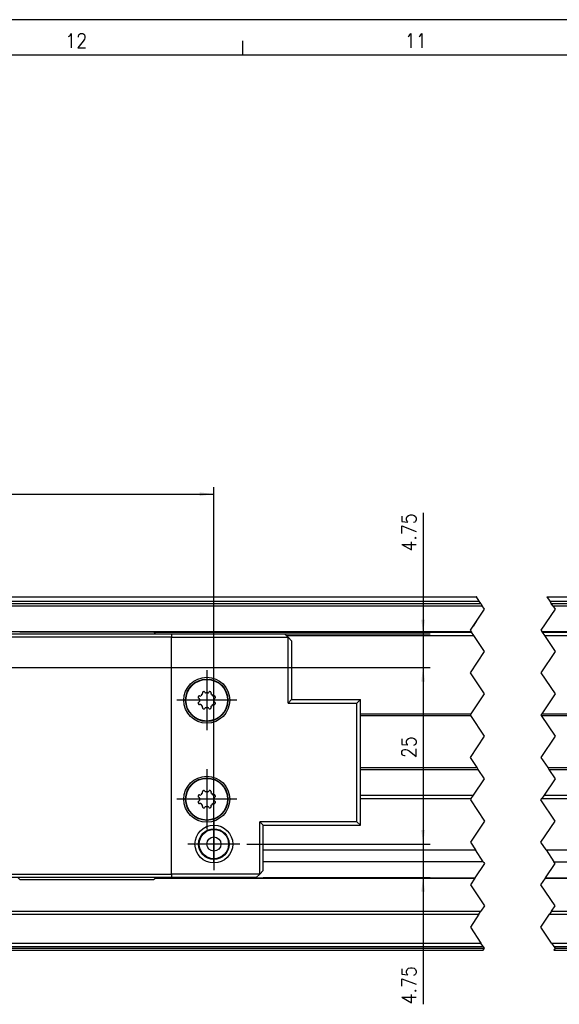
# Model space of a CAD drawing. Header units: inches. Extents: x -381 to 29822, y -418 to 176.
# Tile 7 of 49: x -105 to -29, y 36 to 176. Entities that reach past the tile are written whole.
import ezdxf

# ---------------------------------------------------------------- set-up
doc = ezdxf.new("R2010")
doc.units = ezdxf.units.IN
doc.linetypes.add('DOT_CENTER', pattern=[14, 12, -1, 0, -1])
doc.layers.add('1', color=7, linetype='Continuous')
doc.styles.add('CONVERTER_12', font='txt.shx', dxfattribs={"width": 0.9})
doc.dimstyles.new('ME10_DIM_32', dxfattribs={"dimtxt": 2, "dimasz": 2, "dimexe": 1, "dimexo": 1, "dimgap": 1, "dimtad": 1, "dimdsep": 46, "dimtxsty": 'CONVERTER_12', "dimsah": 1, "dimcen": 0.09, "dimclrd": 2, "dimclre": 2, "dimclrt": 2, "dimadec": 0, "dimazin": 0, "dimtfac": 1, "dimtdec": 4, "dimtix": 1, "dimtmove": 0, "dimatfit": 3, "dimfxl": 1, "dimtolj": 1, "dimtzin": 0, "dimarcsym": 0})
doc.dimstyles.new('ME10_DIM_33', dxfattribs={"dimtxt": 2, "dimasz": 2, "dimexe": 1, "dimexo": 1, "dimgap": 1, "dimtad": 1, "dimdsep": 46, "dimtxsty": 'CONVERTER_12', "dimsah": 1, "dimcen": 0.09, "dimclrd": 2, "dimclre": 2, "dimclrt": 2, "dimadec": 0, "dimazin": 0, "dimtfac": 1, "dimtdec": 4, "dimtix": 1, "dimtmove": 0, "dimatfit": 3, "dimfxl": 1, "dimtolj": 1, "dimtzin": 0, "dimarcsym": 0})
doc.dimstyles.new('ME10_DIM_34', dxfattribs={"dimtxt": 2, "dimasz": 2, "dimexe": 1, "dimexo": 1, "dimgap": 1, "dimtad": 1, "dimdsep": 46, "dimtxsty": 'CONVERTER_12', "dimsah": 1, "dimcen": 0.09, "dimclrd": 2, "dimclre": 2, "dimclrt": 2, "dimadec": 0, "dimazin": 0, "dimtfac": 1, "dimtdec": 4, "dimtix": 1, "dimtmove": 0, "dimatfit": 3, "dimfxl": 1, "dimtolj": 1, "dimtzin": 0, "dimarcsym": 0})
doc.dimstyles.new('ME10_DIM_35', dxfattribs={"dimtxt": 2, "dimasz": 2, "dimexe": 1, "dimexo": 1, "dimgap": 1, "dimtad": 1, "dimdsep": 46, "dimtxsty": 'CONVERTER_12', "dimsah": 1, "dimcen": 0.09, "dimclrd": 2, "dimclre": 2, "dimclrt": 2, "dimadec": 0, "dimazin": 0, "dimtfac": 1, "dimtdec": 4, "dimtix": 1, "dimtmove": 0, "dimatfit": 3, "dimfxl": 1, "dimtolj": 1, "dimtzin": 0, "dimarcsym": 0})

# ---------------------------------------------------------------- blocks, each defined once
blk = doc.blocks.new('CABEZA__96', base_point=(-160.5598722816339, 53.98251510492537))
at = {"color": 7, "linetype": 'Continuous'}
for p, q in [((-147.5587950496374, 88.73251510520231), (-83.55987228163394, 88.73251510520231)), ((-83.55987228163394, 88.23251510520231), (-147.5587950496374, 88.23251510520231)), ((-86.05771781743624, 88.98251510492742), (-105.0577178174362, 88.98251510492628)), ((-85.80771781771, 88.73251510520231), (-86.05771781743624, 88.98251510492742)), ((-83.55987228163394, 88.73251510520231), (-83.55987228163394, 88.23251510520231)), ((-83.55987228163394, 88.73251510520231), (-67.5570278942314, 88.73251510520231)), ((-83.55987228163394, 88.23251510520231), (-67.0570278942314, 88.23251510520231)), ((-83.55987228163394, 54.73251510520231), (-83.55987228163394, 88.23251510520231)), ((-67.5570278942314, 88.73251510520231), (-67.0570278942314, 88.23251510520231)), ((-66.5570278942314, 87.73251510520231), (-67.0570278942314, 88.23251510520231)), ((-67.0570278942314, 78.91535949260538), (-67.0570278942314, 88.23251510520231)), ((-66.5570278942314, 87.73251510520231), (-66.5570278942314, 79.41535949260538)), ((-79.78136894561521, 79.7644948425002), (-79.78210136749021, 79.74798483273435)), ((-79.78210136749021, 79.74798483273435), (-79.78063652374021, 79.72578329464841)), ((-79.772061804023, 79.8021921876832), (-79.78136894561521, 79.7644948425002)), ((-79.78063652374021, 79.72578329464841), (-79.77453300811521, 79.70072836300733)), ((-79.77453300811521, 79.70072836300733), (-79.77087089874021, 79.69059652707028)), ((-79.77087089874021, 79.69059652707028), (-79.76427910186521, 79.67712301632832)), ((-79.76427910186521, 79.67712301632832), (-79.71278872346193, 79.6214899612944)), ((-79.73571464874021, 79.88175863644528), (-79.74913156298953, 79.85755068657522)), ((-79.71797535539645, 79.9030356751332), (-79.73571464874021, 79.88175863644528)), ((-79.68810722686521, 79.92617697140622), (-79.71797535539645, 79.9030356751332)), ((-79.62832581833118, 79.56768115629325), (-79.71278872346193, 79.6214899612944)), ((-79.66930839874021, 79.93554586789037), (-79.68810722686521, 79.92617697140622)), ((-79.65368339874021, 79.94106954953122), (-79.66930839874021, 79.93554586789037)), ((-79.57944339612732, 79.94341405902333), (-79.65368339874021, 79.94106954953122)), ((-79.5959367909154, 79.50864375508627), (-79.62832581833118, 79.56768115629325)), ((-79.5968077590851, 79.49763571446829), (-79.5959367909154, 79.50864375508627)), ((-79.57944339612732, 79.94341405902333), (-79.48167053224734, 79.92173833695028)), ((-79.48167053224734, 79.92173833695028), (-79.40985429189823, 79.9489813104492)), ((-79.17633848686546, 80.18249711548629), (-79.14928886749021, 80.2228841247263)), ((-79.16784355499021, 80.42791647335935), (-79.17077123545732, 80.35208621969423)), ((-79.14909551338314, 80.25431335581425), (-79.17077123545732, 80.35208621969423)), ((-79.15832207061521, 80.45178121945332), (-79.16784355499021, 80.42791647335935)), ((-79.14489433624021, 80.47373861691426), (-79.15832207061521, 80.45178121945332)), ((-79.14928886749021, 80.2228841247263), (-79.14743623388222, 80.23916258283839)), ((-79.14743623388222, 80.23916258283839), (-79.14909551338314, 80.25431335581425)), ((-79.13049003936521, 80.49061483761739), (-79.14489433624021, 80.47373861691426)), ((-79.11803886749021, 80.50163168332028), (-79.13049003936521, 80.49061483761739)), ((-79.084907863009, 80.52177438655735), (-79.11803886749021, 80.50163168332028)), ((-79.00280449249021, 80.55229086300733), (-79.02954936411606, 80.54470462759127)), ((-78.975355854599, 80.55483660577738), (-79.00280449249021, 80.55229086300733)), ((-78.93786308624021, 80.55007833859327), (-78.975355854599, 80.55483660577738)), ((-78.91808769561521, 80.54342550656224), (-78.93786308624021, 80.55007833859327)), ((-78.90295097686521, 80.53619284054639), (-78.91808769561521, 80.54342550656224)), ((-78.8488471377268, 80.48543154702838), (-78.90295097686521, 80.53619284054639)), ((-78.8488471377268, 80.48543154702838), (-78.79503833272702, 80.4009686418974)), ((-78.79503833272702, 80.4009686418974), (-78.724992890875, 80.36945058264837)), ((-78.39475167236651, 80.36945058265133), (-78.32470623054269, 80.4009686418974)), ((-78.32470623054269, 80.4009686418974), (-78.27089742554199, 80.4854315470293)), ((-78.21520683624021, 80.53703207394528), (-78.27089742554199, 80.4854315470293)), ((-78.20177910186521, 80.54341024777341), (-78.21520683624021, 80.53703207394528)), ((-78.19176933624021, 80.54719442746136), (-78.20177910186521, 80.54341024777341)), ((-78.16662285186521, 80.55317587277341), (-78.19176933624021, 80.54719442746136)), ((-78.14440605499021, 80.55483908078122), (-78.16662285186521, 80.55317587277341)), ((-78.12780449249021, 80.55392355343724), (-78.14440605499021, 80.55483908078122)), ((-78.09019519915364, 80.54470462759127), (-78.12780449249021, 80.55392355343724)), ((-78.01061699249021, 80.50829977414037), (-78.0348367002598, 80.52177438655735)), ((-77.98935171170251, 80.49061817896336), (-78.01061699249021, 80.50829977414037)), ((-77.96618339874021, 80.46075338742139), (-77.98935171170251, 80.49061817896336)), ((-77.97064904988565, 80.25431335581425), (-77.97230832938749, 80.23916258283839)), ((-77.97230832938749, 80.23916258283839), (-77.97033378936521, 80.2228841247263)), ((-77.94897332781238, 80.35208621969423), (-77.97064904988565, 80.25431335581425)), ((-77.97033378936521, 80.2228841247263), (-77.94340607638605, 80.18249711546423)), ((-77.95690605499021, 80.4419850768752), (-77.96618339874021, 80.46075338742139)), ((-77.95129082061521, 80.42622274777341), (-77.95690605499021, 80.4419850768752)), ((-77.94897332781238, 80.35208621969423), (-77.95129082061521, 80.42622274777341)), ((-77.70989027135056, 79.94898131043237), (-77.63807403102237, 79.92173833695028)), ((-77.63807403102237, 79.92173833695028), (-77.54030116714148, 79.94341405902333)), ((-77.46447441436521, 79.94056600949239), (-77.54030116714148, 79.94341405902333)), ((-77.49141874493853, 79.56768115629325), (-77.5238077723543, 79.50864375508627)), ((-77.5238077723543, 79.50864375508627), (-77.52293680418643, 79.49763571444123)), ((-77.40695583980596, 79.62148996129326), (-77.49141874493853, 79.56768115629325)), ((-77.44054863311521, 79.93105978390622), (-77.46447441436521, 79.94056600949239)), ((-77.41857597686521, 79.9175710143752), (-77.44054863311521, 79.93105978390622)), ((-77.40173027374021, 79.90304464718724), (-77.41857597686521, 79.9175710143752)), ((-77.40695583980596, 79.62148996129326), (-77.35607597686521, 79.67556661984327)), ((-77.39074394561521, 79.89073080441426), (-77.40173027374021, 79.90304464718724)), ((-77.37061300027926, 79.85755068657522), (-77.39074394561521, 79.89073080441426)), ((-77.35607597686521, 79.67556661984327), (-77.34899589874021, 79.69062704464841)), ((-77.34899589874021, 79.69062704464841), (-77.34240410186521, 79.71052450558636)), ((-77.34020683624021, 79.77554220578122), (-77.34768275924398, 79.8021921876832)), ((-77.34240410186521, 79.71052450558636), (-77.33755078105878, 79.74799867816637)), ((-77.33755078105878, 79.74799867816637), (-77.34020683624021, 79.77554220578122)), ((-66.5570278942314, 79.41535949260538), (-67.0570278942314, 78.91535949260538)), ((-66.5570278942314, 79.41535949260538), (-56.81202674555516, 79.41535949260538)), ((-56.81202674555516, 79.41535949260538), (-57.31202674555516, 78.91535949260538)), ((-56.81202674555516, 61.64967071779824), (-56.81202674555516, 79.41535949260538)), ((-79.77746269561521, 78.95451254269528), (-79.78219378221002, 78.91703153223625)), ((-79.78219378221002, 78.91703153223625), (-79.77965996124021, 78.88947958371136)), ((-79.77965996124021, 78.88947958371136), (-79.772061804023, 78.86283802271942)), ((-79.77087089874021, 78.97441000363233), (-79.77746269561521, 78.95451254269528)), ((-79.76354667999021, 78.98945516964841), (-79.77087089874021, 78.97441000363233)), ((-79.71278872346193, 79.04354024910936), (-79.76354667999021, 78.98945516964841)), ((-79.74913156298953, 78.8074795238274), (-79.72887871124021, 78.77430624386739)), ((-79.72887871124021, 78.77430624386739), (-79.71789238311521, 78.76199240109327)), ((-79.71789238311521, 78.76199240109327), (-79.70104667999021, 78.74745077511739)), ((-79.71278872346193, 79.04354024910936), (-79.62832581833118, 79.09734905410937)), ((-79.70104667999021, 78.74745077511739), (-79.67907402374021, 78.7339772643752)), ((-79.67907402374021, 78.7339772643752), (-79.65539238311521, 78.72447103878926)), ((-79.65539238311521, 78.72447103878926), (-79.57944339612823, 78.7216161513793)), ((-79.62832581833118, 79.09734905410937), (-79.5959367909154, 79.15638645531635)), ((-79.5959367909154, 79.15638645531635), (-79.59680775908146, 79.16739449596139)), ((-79.48167053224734, 78.74329187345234), (-79.57944339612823, 78.7216161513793)), ((-79.40985429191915, 78.71604889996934), (-79.48167053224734, 78.74329187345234)), ((-79.14928886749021, 78.44213766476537), (-79.17633848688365, 78.48253309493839)), ((-79.17077123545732, 78.31294399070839), (-79.14909551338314, 78.41071685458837)), ((-79.17077123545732, 78.31294399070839), (-79.16833183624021, 78.23881430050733)), ((-79.16833183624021, 78.23881430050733), (-79.16296074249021, 78.22305197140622)), ((-79.16296074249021, 78.22305197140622), (-79.15343925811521, 78.20426840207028)), ((-79.15343925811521, 78.20426840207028), (-79.1303928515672, 78.17441203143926)), ((-79.14743623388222, 78.42586762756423), (-79.14928886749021, 78.44213766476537)), ((-79.14909551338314, 78.41071685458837), (-79.14743623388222, 78.42586762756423)), ((-79.1303928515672, 78.17441203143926), (-79.10900566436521, 78.15673727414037)), ((-79.10900566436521, 78.15673727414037), (-79.084907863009, 78.14325582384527)), ((-79.02954936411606, 78.12032558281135), (-78.99181816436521, 78.1110982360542)), ((-78.99181816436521, 78.1110982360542), (-78.97546074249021, 78.1101979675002)), ((-78.97546074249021, 78.1101979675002), (-78.95324394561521, 78.11184591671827)), ((-78.95324394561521, 78.11184591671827), (-78.92809746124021, 78.11784262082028)), ((-78.92809746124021, 78.11784262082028), (-78.91784355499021, 78.12161154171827)), ((-78.91784355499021, 78.12161154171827), (-78.90441582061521, 78.12798971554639)), ((-78.90441582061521, 78.12798971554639), (-78.8488471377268, 78.17959866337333)), ((-78.79503833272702, 78.26406156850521), (-78.8488471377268, 78.17959866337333)), ((-78.72499289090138, 78.2955796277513), (-78.79503833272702, 78.26406156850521)), ((-78.32470623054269, 78.26406156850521), (-78.3947516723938, 78.29557962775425)), ((-78.27089742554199, 78.17959866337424), (-78.32470623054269, 78.26406156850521)), ((-78.27089742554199, 78.17959866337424), (-78.21691582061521, 78.12884420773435)), ((-78.21691582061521, 78.12884420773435), (-78.20177910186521, 78.1215962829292)), ((-78.20177910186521, 78.1215962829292), (-78.18175957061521, 78.11494345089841)), ((-78.18175957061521, 78.11494345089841), (-78.1443887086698, 78.11019360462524)), ((-78.1443887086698, 78.11019360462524), (-78.11681816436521, 78.11274618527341)), ((-78.11681816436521, 78.11274618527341), (-78.09019519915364, 78.12032558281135)), ((-78.0348367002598, 78.14325582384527), (-78.00158378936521, 78.16339010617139)), ((-78.00158378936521, 78.16339010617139), (-77.98937675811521, 78.17442221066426)), ((-77.98937675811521, 78.17442221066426), (-77.97472832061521, 78.19129843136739)), ((-77.97472832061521, 78.19129843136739), (-77.96130058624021, 78.21324057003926)), ((-77.97033378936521, 78.44213766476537), (-77.97230832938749, 78.42586762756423)), ((-77.97230832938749, 78.42586762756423), (-77.97064904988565, 78.41071685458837)), ((-77.97064904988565, 78.41071685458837), (-77.94897332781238, 78.31294399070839)), ((-77.94340607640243, 78.48253309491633), (-77.97033378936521, 78.44213766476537)), ((-77.96130058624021, 78.21324057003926), (-77.95177910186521, 78.23710531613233)), ((-77.95177910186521, 78.23710531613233), (-77.94897332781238, 78.31294399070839)), ((-77.63807403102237, 78.74329187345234), (-77.70989027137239, 78.7160488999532)), ((-77.54030116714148, 78.7216161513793), (-77.63807403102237, 78.74329187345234)), ((-77.54030116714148, 78.7216161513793), (-77.46618339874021, 78.7239674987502)), ((-77.52293680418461, 79.16739449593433), (-77.5238077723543, 79.15638645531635)), ((-77.5238077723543, 79.15638645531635), (-77.49141874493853, 79.09734905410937)), ((-77.49141874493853, 79.09734905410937), (-77.40695583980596, 79.04354024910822)), ((-77.46618339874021, 78.7239674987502), (-77.45031425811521, 78.72949118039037)), ((-77.45031425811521, 78.72949118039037), (-77.43151542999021, 78.7388600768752)), ((-77.43151542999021, 78.7388600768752), (-77.40176920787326, 78.7619945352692)), ((-77.35534355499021, 78.98789877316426), (-77.40695583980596, 79.04354024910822)), ((-77.40176920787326, 78.7619945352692), (-77.38415214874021, 78.78327841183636)), ((-77.38415214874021, 78.78327841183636), (-77.37061300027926, 78.8074795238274)), ((-77.34899589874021, 78.97444052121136), (-77.35534355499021, 78.98789877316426)), ((-77.34508964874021, 78.96430868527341), (-77.34899589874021, 78.97444052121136)), ((-77.34768275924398, 78.86283802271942), (-77.33849785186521, 78.90054220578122)), ((-77.33923027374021, 78.93925375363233), (-77.34508964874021, 78.96430868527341)), ((-77.33752128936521, 78.91703695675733), (-77.33923027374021, 78.93925375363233)), ((-77.33849785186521, 78.90054220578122), (-77.33752128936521, 78.91703695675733)), ((-67.0570278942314, 78.91535949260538), (-57.31202674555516, 78.91535949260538)), ((-57.31202674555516, 62.14967071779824), (-57.31202674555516, 78.91535949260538)), ((-79.78136894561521, 65.76449436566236), (-79.78210136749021, 65.74798435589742)), ((-79.78210136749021, 65.74798435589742), (-79.78063652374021, 65.72578281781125)), ((-79.772061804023, 65.8021921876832), (-79.78136894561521, 65.76449436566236)), ((-79.78063652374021, 65.72578281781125), (-79.77453300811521, 65.7007278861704)), ((-79.77453300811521, 65.7007278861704), (-79.77087089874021, 65.69059605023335)), ((-79.77087089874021, 65.69059605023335), (-79.76427910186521, 65.67712253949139)), ((-79.76427910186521, 65.67712253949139), (-79.71278872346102, 65.6214899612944)), ((-79.73571464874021, 65.88175815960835), (-79.74913156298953, 65.85755068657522)), ((-79.71797535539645, 65.9030356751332), (-79.73571464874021, 65.88175815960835)), ((-79.68810722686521, 65.92617649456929), (-79.71797535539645, 65.9030356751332)), ((-79.62832581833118, 65.56768115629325), (-79.71278872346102, 65.6214899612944)), ((-79.66930839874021, 65.93554539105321), (-79.68810722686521, 65.92617649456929)), ((-79.65368339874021, 65.94106907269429), (-79.66930839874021, 65.93554539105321)), ((-79.57944339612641, 65.94341405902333), (-79.65368339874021, 65.94106907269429)), ((-79.5959367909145, 65.50864375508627), (-79.62832581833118, 65.56768115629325)), ((-79.5968077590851, 65.49763571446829), (-79.5959367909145, 65.50864375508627)), ((-79.57944339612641, 65.94341405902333), (-79.48167053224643, 65.92173833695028)), ((-79.48167053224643, 65.92173833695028), (-79.40985429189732, 65.9489813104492)), ((-79.17633848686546, 66.18249711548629), (-79.14928886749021, 66.22288364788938)), ((-79.16784355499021, 66.42791599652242), (-79.17077123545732, 66.35208621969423)), ((-79.14909551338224, 66.25431335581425), (-79.17077123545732, 66.35208621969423)), ((-79.15832207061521, 66.45178074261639), (-79.16784355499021, 66.42791599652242)), ((-79.14489433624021, 66.47373814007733), (-79.15832207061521, 66.45178074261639)), ((-79.14928886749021, 66.22288364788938), (-79.14743623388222, 66.23916258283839)), ((-79.14743623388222, 66.23916258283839), (-79.14909551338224, 66.25431335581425)), ((-79.13049003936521, 66.49061436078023), (-79.14489433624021, 66.47373814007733)), ((-79.11803886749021, 66.50163120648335), (-79.13049003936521, 66.49061436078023)), ((-79.08490786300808, 66.52177438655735), (-79.11803886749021, 66.50163120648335)), ((-79.00280449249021, 66.5522903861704), (-79.02954936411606, 66.54470462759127)), ((-78.975355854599, 66.55483660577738), (-79.00280449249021, 66.5522903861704)), ((-78.93786308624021, 66.55007786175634), (-78.975355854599, 66.55483660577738)), ((-78.91808769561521, 66.54342502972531), (-78.93786308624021, 66.55007786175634)), ((-78.90295097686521, 66.53619236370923), (-78.91808769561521, 66.54342502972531)), ((-78.8488471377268, 66.48543154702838), (-78.90295097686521, 66.53619236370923)), ((-78.8488471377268, 66.48543154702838), (-78.79503833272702, 66.4009686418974)), ((-78.79503833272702, 66.4009686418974), (-78.72499289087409, 66.36945058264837)), ((-78.39475167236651, 66.36945058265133), (-78.32470623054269, 66.4009686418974)), ((-78.32470623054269, 66.4009686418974), (-78.27089742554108, 66.4854315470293)), ((-78.21520683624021, 66.53703159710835), (-78.27089742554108, 66.4854315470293)), ((-78.20177910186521, 66.54340977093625), (-78.21520683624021, 66.53703159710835)), ((-78.19176933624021, 66.5471939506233), (-78.20177910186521, 66.54340977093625)), ((-78.16662285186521, 66.55317539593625), (-78.19176933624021, 66.5471939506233)), ((-78.14440605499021, 66.55483860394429), (-78.16662285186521, 66.55317539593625)), ((-78.12780449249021, 66.55392307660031), (-78.14440605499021, 66.55483860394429)), ((-78.09019519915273, 66.54470462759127), (-78.12780449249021, 66.55392307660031)), ((-78.01061699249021, 66.50829929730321), (-78.0348367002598, 66.52177438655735)), ((-77.9893517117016, 66.49061817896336), (-78.01061699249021, 66.50829929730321)), ((-77.96618339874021, 66.46075291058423), (-77.9893517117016, 66.49061817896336)), ((-77.97064904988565, 66.25431335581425), (-77.97230832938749, 66.23916258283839)), ((-77.97230832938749, 66.23916258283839), (-77.97033378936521, 66.22288364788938)), ((-77.94897332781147, 66.35208621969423), (-77.97064904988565, 66.25431335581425)), ((-77.97033378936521, 66.22288364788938), (-77.94340607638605, 66.18249711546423)), ((-77.95690605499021, 66.44198460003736), (-77.96618339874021, 66.46075291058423)), ((-77.95129082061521, 66.42622227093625), (-77.95690605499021, 66.44198460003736)), ((-77.94897332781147, 66.35208621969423), (-77.95129082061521, 66.42622227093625)), ((-77.70989027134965, 65.94898131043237), (-77.63807403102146, 65.92173833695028)), ((-77.63807403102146, 65.92173833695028), (-77.54030116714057, 65.94341405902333)), ((-77.46447441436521, 65.94056553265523), (-77.54030116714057, 65.94341405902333)), ((-77.49141874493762, 65.56768115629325), (-77.5238077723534, 65.50864375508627)), ((-77.5238077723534, 65.50864375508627), (-77.52293680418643, 65.49763571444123)), ((-77.40695583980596, 65.62148996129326), (-77.49141874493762, 65.56768115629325)), ((-77.44054863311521, 65.93105930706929), (-77.46447441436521, 65.94056553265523)), ((-77.41857597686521, 65.91757053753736), (-77.44054863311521, 65.93105930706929)), ((-77.40173027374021, 65.90304417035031), (-77.41857597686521, 65.91757053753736)), ((-77.40695583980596, 65.62148996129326), (-77.35607597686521, 65.67556614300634)), ((-77.39074394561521, 65.89073032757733), (-77.40173027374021, 65.90304417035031)), ((-77.37061300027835, 65.85755068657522), (-77.39074394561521, 65.89073032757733)), ((-77.35607597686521, 65.67556614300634), (-77.34899589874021, 65.69062656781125)), ((-77.34899589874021, 65.69062656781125), (-77.34240410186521, 65.7105240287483)), ((-77.34020683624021, 65.77554172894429), (-77.34768275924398, 65.8021921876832)), ((-77.34240410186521, 65.7105240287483), (-77.33755078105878, 65.74799867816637)), ((-77.33755078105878, 65.74799867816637), (-77.34020683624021, 65.77554172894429)), ((-79.77746269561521, 64.95451206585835), (-79.7821937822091, 64.91703153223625)), ((-79.7821937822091, 64.91703153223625), (-79.77965996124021, 64.8894791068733)), ((-79.77965996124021, 64.8894791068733), (-79.772061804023, 64.86283802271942)), ((-79.77087089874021, 64.9744095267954), (-79.77746269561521, 64.95451206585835)), ((-79.76354667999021, 64.98945469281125), (-79.77087089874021, 64.9744095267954)), ((-79.71278872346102, 65.04354024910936), (-79.76354667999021, 64.98945469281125)), ((-79.74913156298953, 64.8074795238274), (-79.72887871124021, 64.77430576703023)), ((-79.72887871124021, 64.77430576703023), (-79.71789238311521, 64.76199192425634)), ((-79.71789238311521, 64.76199192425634), (-79.70104667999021, 64.74745029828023)), ((-79.71278872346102, 65.04354024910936), (-79.62832581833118, 65.09734905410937)), ((-79.70104667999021, 64.74745029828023), (-79.67907402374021, 64.73397678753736)), ((-79.67907402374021, 64.73397678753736), (-79.65539238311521, 64.72447056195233)), ((-79.65539238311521, 64.72447056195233), (-79.57944339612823, 64.7216161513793)), ((-79.62832581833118, 65.09734905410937), (-79.5959367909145, 65.15638645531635)), ((-79.5959367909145, 65.15638645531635), (-79.59680775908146, 65.16739449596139)), ((-79.48167053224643, 64.74329187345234), (-79.57944339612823, 64.7216161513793)), ((-79.40985429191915, 64.71604889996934), (-79.48167053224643, 64.74329187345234)), ((-79.14928886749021, 64.44213718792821), (-79.17633848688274, 64.48253309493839)), ((-79.17077123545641, 64.31294399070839), (-79.14909551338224, 64.41071685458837)), ((-79.17077123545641, 64.31294399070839), (-79.16833183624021, 64.2388138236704)), ((-79.16833183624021, 64.2388138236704), (-79.16296074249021, 64.22305149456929)), ((-79.16296074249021, 64.22305149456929), (-79.15343925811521, 64.20426792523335)), ((-79.15343925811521, 64.20426792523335), (-79.1303928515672, 64.17441203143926)), ((-79.14743623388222, 64.42586762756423), (-79.14928886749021, 64.44213718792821)), ((-79.14909551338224, 64.41071685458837), (-79.14743623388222, 64.42586762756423)), ((-79.1303928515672, 64.17441203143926), (-79.10900566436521, 64.15673679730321)), ((-79.10900566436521, 64.15673679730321), (-79.08490786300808, 64.14325582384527)), ((-79.02954936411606, 64.12032558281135), (-78.99181816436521, 64.11109775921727)), ((-78.99181816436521, 64.11109775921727), (-78.97546074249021, 64.11019749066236)), ((-78.97546074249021, 64.11019749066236), (-78.95324394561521, 64.11184543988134)), ((-78.95324394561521, 64.11184543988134), (-78.92809746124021, 64.11784214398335)), ((-78.92809746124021, 64.11784214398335), (-78.91784355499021, 64.12161106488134)), ((-78.91784355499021, 64.12161106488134), (-78.90441582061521, 64.12798923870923)), ((-78.90441582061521, 64.12798923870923), (-78.8488471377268, 64.17959866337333)), ((-78.79503833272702, 64.26406156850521), (-78.8488471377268, 64.17959866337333)), ((-78.72499289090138, 64.2955796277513), (-78.79503833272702, 64.26406156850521)), ((-78.32470623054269, 64.26406156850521), (-78.3947516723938, 64.29557962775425)), ((-78.27089742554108, 64.17959866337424), (-78.32470623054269, 64.26406156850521)), ((-78.27089742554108, 64.17959866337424), (-78.21691582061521, 64.12884373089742)), ((-78.21691582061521, 64.12884373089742), (-78.20177910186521, 64.12159580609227)), ((-78.20177910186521, 64.12159580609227), (-78.18175957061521, 64.11494297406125)), ((-78.18175957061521, 64.11494297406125), (-78.1443887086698, 64.11019360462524)), ((-78.1443887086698, 64.11019360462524), (-78.11681816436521, 64.11274570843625)), ((-78.11681816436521, 64.11274570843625), (-78.09019519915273, 64.12032558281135)), ((-78.0348367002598, 64.14325582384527), (-78.00158378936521, 64.16338962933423)), ((-78.00158378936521, 64.16338962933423), (-77.98937675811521, 64.17442173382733)), ((-77.98937675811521, 64.17442173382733), (-77.97472832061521, 64.19129795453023)), ((-77.97472832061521, 64.19129795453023), (-77.96130058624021, 64.21324009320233)), ((-77.97033378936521, 64.44213718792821), (-77.97230832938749, 64.42586762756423)), ((-77.97230832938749, 64.42586762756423), (-77.97064904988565, 64.41071685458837)), ((-77.97064904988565, 64.41071685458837), (-77.94897332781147, 64.31294399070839)), ((-77.94340607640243, 64.48253309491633), (-77.97033378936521, 64.44213718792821)), ((-77.96130058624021, 64.21324009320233), (-77.95177910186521, 64.2371048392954)), ((-77.95177910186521, 64.2371048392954), (-77.94897332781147, 64.31294399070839)), ((-77.63807403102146, 64.74329187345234), (-77.70989027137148, 64.7160488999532)), ((-77.54030116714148, 64.7216161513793), (-77.63807403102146, 64.74329187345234)), ((-77.54030116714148, 64.7216161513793), (-77.46618339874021, 64.72396702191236)), ((-77.5229368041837, 65.16739449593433), (-77.5238077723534, 65.15638645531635)), ((-77.5238077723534, 65.15638645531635), (-77.49141874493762, 65.09734905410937)), ((-77.49141874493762, 65.09734905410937), (-77.40695583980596, 65.04354024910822)), ((-77.46618339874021, 64.72396702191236), (-77.45031425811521, 64.72949070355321)), ((-77.45031425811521, 64.72949070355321), (-77.43151542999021, 64.73885960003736)), ((-77.43151542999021, 64.73885960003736), (-77.40176920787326, 64.7619945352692)), ((-77.35534355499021, 64.98789829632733), (-77.40695583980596, 65.04354024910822)), ((-77.40176920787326, 64.7619945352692), (-77.38415214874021, 64.7832779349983)), ((-77.38415214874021, 64.7832779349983), (-77.37061300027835, 64.8074795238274)), ((-77.34899589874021, 64.9744400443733), (-77.35534355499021, 64.98789829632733)), ((-77.34508964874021, 64.96430820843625), (-77.34899589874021, 64.9744400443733)), ((-77.34768275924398, 64.86283802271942), (-77.33849785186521, 64.90054172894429)), ((-77.33923027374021, 64.9392532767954), (-77.34508964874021, 64.96430820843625)), ((-77.33752128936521, 64.9170364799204), (-77.33923027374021, 64.9392532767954)), ((-77.33849785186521, 64.90054172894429), (-77.33752128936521, 64.9170364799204)), ((-71.05987228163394, 62.14967071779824), (-70.55987228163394, 61.64967071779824)), ((-71.05987228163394, 54.73251510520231), (-71.05987228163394, 62.14967071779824)), ((-57.31202674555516, 62.14967071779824), (-71.05987228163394, 62.14967071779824)), ((-70.55987228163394, 55.23251510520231), (-70.55987228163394, 61.64967071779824)), ((-70.55771781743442, 55.48251510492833), (-70.55987228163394, 61.64967071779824)), ((-70.55987228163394, 61.64967071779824), (-56.81202674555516, 61.64967071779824)), ((-56.81202674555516, 61.64967071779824), (-57.31202674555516, 62.14967071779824)), ((-147.5587950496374, 54.73251510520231), (-83.55987228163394, 54.73251510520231)), ((-83.55987228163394, 54.73251510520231), (-83.55987228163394, 54.23251510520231)), ((-71.05987228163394, 54.73251510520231), (-83.55987228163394, 54.73251510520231)), ((-71.05987228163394, 54.73251510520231), (-71.55987228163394, 54.23251510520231)), ((-71.05987228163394, 54.73251510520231), (-70.55987228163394, 55.23251510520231)), ((-83.55987228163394, 54.23251510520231), (-147.5587950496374, 54.23251510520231)), ((-105.30771781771, 54.23251510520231), (-105.0577178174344, 53.98251510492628)), ((-105.0577178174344, 53.98251510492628), (-86.05771781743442, 53.98251510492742)), ((-85.80771781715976, 54.23251510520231), (-86.05771781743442, 53.98251510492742)), ((-71.55987228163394, 54.23251510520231), (-83.55987228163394, 54.23251510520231))]:
    blk.add_line(p, q, dxfattribs=at)
for centre, radius in [((-78.55987228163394, 79.33251510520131), 3.25), ((-78.55987228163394, 79.33251510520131), 3), ((-78.55987228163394, 79.33251510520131), 2.948945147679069), ((-78.55987228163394, 65.33251510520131), 3.25), ((-78.55987228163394, 65.33251510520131), 3), ((-78.55987228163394, 65.33251510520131), 2.948945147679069), ((-77.55987228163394, 58.98251510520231), 2.675000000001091), ((-77.55987228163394, 58.98251510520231), 2.171031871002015), ((-77.55987228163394, 58.98251510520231), 2.074999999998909), ((-77.55987228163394, 58.98251510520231), 1)]:
    blk.add_circle(centre, radius, dxfattribs=at)
for centre, radius, start, end in [((-78.55987228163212, 79.33251510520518), 1.29999999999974, 156.1794443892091, 158.8205556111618), ((-78.55987228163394, 79.33251510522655), 1.049999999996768, 170.9522396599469, 189.0477603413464), ((-78.55987228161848, 79.33251510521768), 1.049999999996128, 125.9522396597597, 144.0477603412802), ((-78.55987228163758, 79.33251510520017), 1.300000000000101, 111.1794443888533, 113.82055561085), ((-78.5598722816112, 79.33251510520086), 1.049999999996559, 80.95223965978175, 99.04776034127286), ((-78.55987228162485, 79.33251510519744), 1.300000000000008, 66.1794443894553, 68.82055561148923), ((-78.55987228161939, 79.33251510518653), 1.049999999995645, 35.95223965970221, 54.04776034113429), ((-78.55987228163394, 79.33251510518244), 1.049999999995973, 350.9522396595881, 9.04776034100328), ((-78.55987228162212, 79.33251510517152), 1.30000000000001, 21.17944439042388, 23.82055561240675), ((-78.55987228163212, 79.33251510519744), 1.299999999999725, 201.1794443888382, 203.8205556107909), ((-78.55987228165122, 79.33251510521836), 1.049999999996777, 215.9522396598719, 234.0477603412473), ((-78.55987228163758, 79.33251510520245), 1.300000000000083, 246.17944438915, 248.8205556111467), ((-78.55987228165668, 79.33251510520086), 1.049999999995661, 260.952239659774, 279.0477603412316), ((-78.55987228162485, 79.33251510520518), 1.300000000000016, 291.1794443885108, 293.8205556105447), ((-78.55987228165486, 79.33251510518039), 1.049999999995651, 305.9522396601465, 324.0477603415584), ((-78.55987228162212, 79.3325151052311), 1.300000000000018, 336.1794443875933, 338.8205556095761), ((-78.55987228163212, 65.33251510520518), 1.29999999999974, 156.1794443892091, 158.8205556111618), ((-78.55987228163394, 65.33251510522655), 1.049999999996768, 170.9522396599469, 189.0477603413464), ((-78.55987228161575, 65.33251510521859), 1.049999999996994, 125.9522396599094, 144.0477603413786), ((-78.5598722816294, 65.3325151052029), 1.300000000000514, 111.1794443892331, 113.8205556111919), ((-78.5598722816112, 65.33251510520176), 1.049999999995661, 80.95223965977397, 99.04776034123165), ((-78.55987228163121, 65.33251510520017), 1.300000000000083, 66.17944438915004, 68.82055561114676), ((-78.55987228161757, 65.33251510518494), 1.049999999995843, 35.95223965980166, 54.04776034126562), ((-78.55987228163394, 65.3325151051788), 1.049999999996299, 350.952239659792, 9.04776034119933), ((-78.55987228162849, 65.3325151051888), 1.299999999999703, 21.17944438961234, 23.8205556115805), ((-78.55987228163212, 65.33251510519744), 1.299999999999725, 201.1794443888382, 203.8205556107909), ((-78.55987228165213, 65.33251510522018), 1.049999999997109, 215.9522396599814, 234.0477603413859), ((-78.5598722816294, 65.33251510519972), 1.300000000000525, 246.1794443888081, 248.8205556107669), ((-78.55987228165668, 65.33251510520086), 1.049999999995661, 260.952239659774, 279.0477603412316), ((-78.55987228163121, 65.33251510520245), 1.300000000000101, 291.1794443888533, 293.82055561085), ((-78.55987228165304, 65.33251510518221), 1.049999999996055, 305.9522396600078, 324.0477603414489), ((-78.55987228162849, 65.33251510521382), 1.299999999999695, 336.1794443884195, 338.8205556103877)]:
    blk.add_arc(centre, radius, start, end, dxfattribs=at)
at = {"layer": '1', "color": 2, "linetype": 'DOT_CENTER'}
for p, q in [((-78.55987228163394, 83.58251510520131), (-78.55987228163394, 75.08251510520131)), ((-74.30987228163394, 79.33251510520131), (-82.80987228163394, 79.33251510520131)), ((-78.55987228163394, 69.58251510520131), (-78.55987228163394, 61.08251510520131)), ((-74.30987228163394, 65.33251510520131), (-82.80987228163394, 65.33251510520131)), ((-77.55987228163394, 62.65751510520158), (-77.55987228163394, 55.30751510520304)), ((-73.88487228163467, 58.98251510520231), (-81.23487228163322, 58.98251510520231))]:
    blk.add_line(p, q, dxfattribs=at)
blk = doc.blocks.new('Modulo_izq__K___100', base_point=(-227.1126677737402, 43.98251417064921))
at = {"color": 7, "linetype": 'Continuous'}
for p, q in [((-193.0577178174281, 93.98251510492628), (-40.40307212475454, 93.98251510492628)), ((-193.0577178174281, 93.9654272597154), (-40.39168022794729, 93.9654272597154)), ((-193.0577178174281, 93.36143009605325), (-39.98901545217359, 93.36143009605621)), ((-30.40307212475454, 93.98251510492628), (-9.05772949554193, 93.98251510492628)), ((-30.39168022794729, 93.9654272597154), (-9.05771598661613, 93.9654272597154)), ((-29.98901545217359, 93.36143009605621), (-9.05770935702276, 93.36143009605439)), ((-193.0577178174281, 93.03613797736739), (-39.77215402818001, 93.03613796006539)), ((-193.0577178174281, 92.71130448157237), (-39.55559837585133, 92.71130448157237)), ((-29.77215399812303, 93.03613791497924), (-9.05772545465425, 93.03613791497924)), ((-29.55559837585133, 92.71130448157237), (-9.05772508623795, 92.71130448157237)), ((-41.08144798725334, 89.00007889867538), (-185.5577215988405, 89.00007889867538)), ((-86.05774632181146, 88.98251510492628), (-41.06973879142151, 88.98251510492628)), ((-67.30694879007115, 88.48251510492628), (-40.73640545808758, 88.48251510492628)), ((-7.05771781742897, 89.00007889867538), (-31.08144798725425, 89.00007889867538)), ((-31.06973882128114, 88.98251514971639), (-7.05771781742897, 88.98251510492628)), ((-30.73640545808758, 88.48251510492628), (-7.05771781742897, 88.48251510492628)), ((-56.81213813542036, 77.41552780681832), (-41.11439595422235, 77.41552780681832)), ((-56.8121279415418, 77.16552824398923), (-41.19174759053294, 77.16552830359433)), ((-31.19176933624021, 77.16552824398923), (-7.05771781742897, 77.16552805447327)), ((-31.11439595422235, 77.41552780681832), (-7.05771781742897, 77.41552780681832)), ((-56.81212734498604, 69.79950243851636), (-40.28112480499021, 69.79950243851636)), ((-30.28112480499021, 69.79950243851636), (-7.05773613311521, 69.79950243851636)), ((-56.81213381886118, 69.54950240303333), (-40.11439699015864, 69.54950240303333)), ((-30.11439699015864, 69.54950240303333), (-7.05771781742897, 69.54950240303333)), ((-56.81220122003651, 65.92078445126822), (-40.7775581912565, 65.92078445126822)), ((-30.7775581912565, 65.92078445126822), (-7.05771781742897, 65.92078445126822)), ((-56.81213117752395, 65.42078489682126), (-41.11090072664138, 65.4207849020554)), ((-31.11095878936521, 65.42078489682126), (-7.05773613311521, 65.42078489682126)), ((-70.55764519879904, 58.15432346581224), (-40.5176110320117, 58.15432346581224)), ((-30.5176110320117, 58.15432346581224), (-7.05771781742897, 58.15432346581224)), ((-39.40550164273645, 56.4860791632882), (-70.5577359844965, 56.48607916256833)), ((-29.40550143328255, 56.48607915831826), (-7.05773613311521, 56.48607916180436)), ((-85.87121072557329, 54.1689550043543), (-40.61211115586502, 54.1689550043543)), ((-85.84013741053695, 54.20016531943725), (-40.59130427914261, 54.20016531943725)), ((-30.61211115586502, 54.1689550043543), (-7.05771781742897, 54.1689550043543)), ((-30.59130427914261, 54.20016531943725), (-7.05771781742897, 54.20016531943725)), ((-185.5576247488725, 49.48503378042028), (-39.73472541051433, 49.48503362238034)), ((-185.5576211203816, 49.0515614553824), (-40.02370685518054, 49.0515614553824)), ((-30.02370685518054, 49.0515614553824), (-7.10771781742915, 49.0515614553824)), ((-29.73472541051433, 49.48503362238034), (-7.10771781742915, 49.48503360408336)), ((-185.5577164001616, 44.98251417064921), (-39.7364048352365, 44.98251417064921)), ((-29.7364048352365, 44.98251417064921), (-7.10771781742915, 44.98251417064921)), ((-193.0577178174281, 44.48251417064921), (-39.40307150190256, 44.48251417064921)), ((-193.0577178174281, 44.23251417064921), (-39.23640504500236, 44.23251417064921)), ((-193.0577178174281, 43.98251417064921), (-39.40307171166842, 43.98251417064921)), ((-29.40307150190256, 44.48251417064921), (-7.10771781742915, 44.48251417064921)), ((-29.40307171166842, 43.98251417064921), (-7.10771781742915, 43.98251417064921)), ((-29.2364048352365, 44.23251417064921), (-7.10771781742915, 44.23251417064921))]:
    blk.add_line(p, q, dxfattribs=at)
at = {"color": 2, "linetype": 'DOT_CENTER'}
for p, q in [((-40.39168022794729, 93.9654272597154), (-40.40307212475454, 93.98251510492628)), ((-39.98901545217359, 93.36143009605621), (-40.39168022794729, 93.9654272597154)), ((-39.77215402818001, 93.03613796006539), (-39.98901545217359, 93.36143009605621)), ((-30.40307212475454, 93.98251510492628), (-30.39168022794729, 93.9654272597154)), ((-30.39168022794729, 93.9654272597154), (-29.98901545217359, 93.36143009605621)), ((-29.98901545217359, 93.36143009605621), (-29.77215399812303, 93.03613791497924)), ((-41.23640494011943, 89.23251432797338), (-39.23640494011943, 92.23251432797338)), ((-39.77215402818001, 93.03613796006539), (-39.55559837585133, 92.71130448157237)), ((-39.23640494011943, 92.23251432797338), (-39.55559837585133, 92.71130448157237)), ((-29.23640494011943, 92.23251432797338), (-31.23640494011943, 89.23251432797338)), ((-29.55559837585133, 92.71130448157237), (-29.77215399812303, 93.03613791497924)), ((-29.55559837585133, 92.71130448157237), (-29.23640494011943, 92.23251432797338)), ((-40.18493339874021, 90.80964369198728), (-40.23034355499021, 90.74147886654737)), ((-40.16979667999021, 90.83251280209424), (-40.18493339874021, 90.80964369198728)), ((-41.08144798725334, 89.00007889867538), (-41.23640494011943, 89.23251432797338)), ((-40.40783378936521, 90.4754266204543), (-40.84555537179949, 89.81878868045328)), ((-31.23640494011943, 89.23251432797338), (-31.08144798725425, 89.00007889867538)), ((-41.08144798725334, 89.00007889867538), (-41.06973879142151, 88.98251510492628)), ((-40.73640545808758, 88.48251510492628), (-41.06973879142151, 88.98251510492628)), ((-39.23640494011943, 86.23251432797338), (-40.73640545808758, 88.48251510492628)), ((-31.06973882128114, 88.98251514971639), (-31.08144798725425, 89.00007889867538)), ((-31.06973882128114, 88.98251514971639), (-30.73640545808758, 88.48251510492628)), ((-30.73640545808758, 88.48251510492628), (-29.23640494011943, 86.23251432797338)), ((-41.23640494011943, 83.23251432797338), (-39.23640494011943, 86.23251432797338)), ((-29.23640494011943, 86.23251432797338), (-31.23640494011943, 83.23251432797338)), ((-39.23640494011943, 80.23251432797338), (-41.23640494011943, 83.23251432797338)), ((-31.23640494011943, 83.23251432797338), (-29.23640494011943, 80.23251432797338)), ((-41.11439595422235, 77.41552780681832), (-39.23640494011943, 80.23251432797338)), ((-29.23640494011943, 80.23251432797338), (-31.11439595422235, 77.41552780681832)), ((-41.23640494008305, 77.23251432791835), (-41.11439595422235, 77.41552780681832)), ((-41.19174759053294, 77.16552830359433), (-41.23640494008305, 77.23251432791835)), ((-39.23640494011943, 74.23251432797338), (-41.19174759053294, 77.16552830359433)), ((-31.11439595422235, 77.41552780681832), (-31.23640494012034, 77.23251432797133)), ((-31.23640494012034, 77.23251432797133), (-31.19176933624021, 77.16552824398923)), ((-31.19176933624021, 77.16552824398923), (-29.23640494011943, 74.23251432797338)), ((-41.23640494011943, 71.23251432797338), (-39.23640494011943, 74.23251432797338)), ((-29.23640494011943, 74.23251432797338), (-31.23640494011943, 71.23251432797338)), ((-40.28112480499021, 69.79950243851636), (-41.23640494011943, 71.23251432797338)), ((-31.23640494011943, 71.23251432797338), (-30.28112480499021, 69.79950243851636)), ((-40.11439699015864, 69.54950240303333), (-40.28112480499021, 69.79950243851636)), ((-30.28112480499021, 69.79950243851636), (-30.11439699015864, 69.54950240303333)), ((-39.23640494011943, 68.23251432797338), (-40.11439699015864, 69.54950240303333)), ((-30.11439699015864, 69.54950240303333), (-29.23640494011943, 68.23251432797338)), ((-40.7775581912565, 65.92078445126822), (-39.23640494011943, 68.23251432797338)), ((-29.23640494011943, 68.23251432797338), (-30.7775581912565, 65.92078445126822)), ((-41.11090072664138, 65.4207849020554), (-40.7775581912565, 65.92078445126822)), ((-30.7775581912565, 65.92078445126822), (-31.11095878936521, 65.42078489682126)), ((-41.11090072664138, 65.4207849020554), (-41.23640494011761, 65.23251432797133)), ((-41.23640494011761, 65.23251432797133), (-39.23640494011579, 62.23251432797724)), ((-31.23640494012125, 65.23251432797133), (-31.11095878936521, 65.42078489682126)), ((-29.2364049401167, 62.23251432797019), (-31.23640494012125, 65.23251432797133)), ((-39.23640494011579, 62.23251432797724), (-41.2364049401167, 59.23251432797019)), ((-31.23640494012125, 59.23251432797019), (-29.2364049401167, 62.23251432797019)), ((-41.2364049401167, 59.23251432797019), (-40.5176110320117, 58.15432346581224)), ((-30.5176110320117, 58.15432346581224), (-31.23640494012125, 59.23251432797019)), ((-39.40550164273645, 56.4860791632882), (-40.5176110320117, 58.15432346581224)), ((-30.5176110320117, 58.15432346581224), (-29.40550143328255, 56.48607915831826)), ((-39.23640494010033, 56.23251432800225), (-40.59130427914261, 54.20016531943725)), ((-39.40550164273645, 56.4860791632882), (-39.33678886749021, 56.38304228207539)), ((-39.33678886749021, 56.38304228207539), (-39.23640494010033, 56.23251432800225)), ((-30.59130427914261, 54.20016531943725), (-29.23640494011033, 56.23251432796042)), ((-29.23640494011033, 56.23251432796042), (-29.40550143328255, 56.48607915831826)), ((-40.61211115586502, 54.1689550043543), (-41.23640494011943, 53.23251432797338)), ((-41.23640494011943, 53.23251432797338), (-39.23640494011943, 50.23251432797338)), ((-40.61211115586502, 54.1689550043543), (-40.59130427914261, 54.20016531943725)), ((-31.23640494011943, 53.23251432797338), (-30.61211115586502, 54.1689550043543)), ((-29.23640494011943, 50.23251432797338), (-31.23640494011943, 53.23251432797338)), ((-30.59130427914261, 54.20016531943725), (-30.61211115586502, 54.1689550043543)), ((-39.23640494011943, 50.23251432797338), (-39.73472541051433, 49.48503362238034)), ((-29.73472541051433, 49.48503362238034), (-29.23640494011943, 50.23251432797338)), ((-40.02370685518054, 49.0515614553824), (-41.23640494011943, 47.23251432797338)), ((-40.02370685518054, 49.0515614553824), (-39.73472541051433, 49.48503362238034)), ((-31.23640494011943, 47.23251432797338), (-30.02370685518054, 49.0515614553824)), ((-29.73472541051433, 49.48503362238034), (-30.02370685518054, 49.0515614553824)), ((-41.23640494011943, 47.23251432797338), (-39.7364048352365, 44.98251417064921)), ((-29.7364048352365, 44.98251417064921), (-31.23640494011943, 47.23251432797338)), ((-39.40307150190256, 44.48251417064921), (-39.7364048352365, 44.98251417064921)), ((-29.7364048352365, 44.98251417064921), (-29.40307150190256, 44.48251417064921)), ((-39.23640504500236, 44.23251417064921), (-39.40307150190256, 44.48251417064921)), ((-39.40307171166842, 43.98251417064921), (-39.23640504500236, 44.23251417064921)), ((-29.40307150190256, 44.48251417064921), (-29.2364048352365, 44.23251417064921)), ((-29.2364048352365, 44.23251417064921), (-29.40307171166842, 43.98251417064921))]:
    blk.add_line(p, q, dxfattribs=at)
blk = doc.blocks.new('F-288__101', base_point=(-227.1126677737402, 43.98251417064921))
for name, p in [('Modulo_izq__K___100', (-227.1126677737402, 43.98251417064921)), ('CABEZA__96', (-160.5598722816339, 53.98251510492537))]:
    blk.add_blockref(name, p)
blk = doc.blocks.new('*D142')
at = {"layer": '1', "color": 2, "linetype": 'Continuous'}
for p, q in [((-47.92976032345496, 62.98251510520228), (-47.92976032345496, 58.98251510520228)), ((-72.8848722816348, 58.98251510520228), (-46.92976032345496, 58.98251510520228)), ((-47.92976032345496, 58.98251510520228), (-47.92976032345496, 54.23251510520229)), ((-70.55987228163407, 54.23251510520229), (-46.92976032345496, 54.23251510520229)), ((-47.92976032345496, 54.23251510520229), (-47.92976032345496, 36.31034411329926))]:
    blk.add_line(p, q, dxfattribs=at)
at = {"layer": '1', "color": 2}
for points in [[(-48.19306531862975, 60.98251510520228), (-47.66645532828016, 60.98251510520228), (-47.92976032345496, 58.98251510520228)], [(-47.66645532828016, 52.23251510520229), (-48.19306531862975, 52.23251510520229), (-47.92976032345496, 54.23251510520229)]]:
    blk.add_solid(points, dxfattribs=at)
at = {"layer": '1', "color": 2, "insert": (-48.92976032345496, 36.31034411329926), "char_height": 2, "attachment_point": 7, "rotation": 90, "line_spacing_factor": 0.60024009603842, "style": 'CONVERTER_12'}
blk.add_mtext('4.75', dxfattribs=at)
blk = doc.blocks.new('*D143')
at = {"layer": '1', "color": 2, "linetype": 'Continuous'}
for p, q in [((-148.8808537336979, 83.98251510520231), (-46.92976032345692, 83.98251510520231)), ((-47.92976032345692, 83.98251510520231), (-47.92976032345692, 58.9825151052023)), ((-72.8848722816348, 58.9825151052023), (-46.92976032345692, 58.9825151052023))]:
    blk.add_line(p, q, dxfattribs=at)
at = {"layer": '1', "color": 2}
for points in [[(-47.66645532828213, 81.98251510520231), (-48.19306531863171, 81.98251510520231), (-47.92976032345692, 83.98251510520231)], [(-48.19306531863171, 60.9825151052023), (-47.66645532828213, 60.9825151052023), (-47.92976032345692, 58.9825151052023)]]:
    blk.add_solid(points, dxfattribs=at)
at = {"layer": '1', "color": 2, "insert": (-48.92976032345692, 71.15051496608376), "char_height": 2, "attachment_point": 7, "rotation": 90, "line_spacing_factor": 0.60024009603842, "style": 'CONVERTER_12'}
blk.add_mtext('25', dxfattribs=at)
blk = doc.blocks.new('*D144')
at = {"layer": '1', "color": 2, "linetype": 'Continuous'}
for p, q in [((-47.92976032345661, 105.8245046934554), (-47.92976032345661, 88.7325151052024)), ((-158.5598722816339, 88.7325151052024), (-46.92976032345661, 88.7325151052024)), ((-47.92976032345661, 88.7325151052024), (-47.92976032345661, 83.9825151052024)), ((-148.8808537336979, 83.9825151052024), (-46.92976032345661, 83.9825151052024)), ((-47.92976032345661, 83.9825151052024), (-47.92976032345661, 79.9825151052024))]:
    blk.add_line(p, q, dxfattribs=at)
at = {"layer": '1', "color": 2}
for points in [[(-48.1930653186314, 90.7325151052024), (-47.66645532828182, 90.7325151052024), (-47.92976032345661, 88.7325151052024)], [(-47.66645532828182, 81.9825151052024), (-48.1930653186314, 81.9825151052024), (-47.92976032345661, 83.9825151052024)]]:
    blk.add_solid(points, dxfattribs=at)
at = {"layer": '1', "color": 2, "insert": (-48.92976032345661, 100.3745046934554), "char_height": 2, "attachment_point": 7, "rotation": 90, "line_spacing_factor": 0.60024009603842, "style": 'CONVERTER_12'}
blk.add_mtext('4.75', dxfattribs=at)
blk = doc.blocks.new('*D145')
at = {"layer": '1', "color": 2, "linetype": 'Continuous'}
for p, q in [((-153.5598722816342, 88.66153365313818), (-153.5598722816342, 109.4932751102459)), ((-77.55987228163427, 56.30751510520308), (-77.55987228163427, 109.4932751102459)), ((-153.5598722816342, 108.4932751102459), (-77.55987228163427, 108.4932751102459))]:
    blk.add_line(p, q, dxfattribs=at)
at = {"layer": '1', "color": 2}
for points in [[(-151.5598722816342, 108.7565801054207), (-151.5598722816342, 108.2299701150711), (-153.5598722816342, 108.4932751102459)], [(-79.55987228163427, 108.2299701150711), (-79.55987228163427, 108.7565801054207), (-77.55987228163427, 108.4932751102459)]]:
    blk.add_solid(points, dxfattribs=at)
at = {"layer": '1', "color": 2, "insert": (-115.3999516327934, 109.4932751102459), "char_height": 2, "attachment_point": 7, "rotation": 0.00013888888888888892, "line_spacing_factor": 0.60024009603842, "style": 'CONVERTER_12'}
blk.add_mtext('76', dxfattribs=at)
blk = doc.blocks.new('Marco_a1', base_point=(38.86876955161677, -121.3796663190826))
at = {"layer": '1', "color": 2, "linetype": 'Continuous'}
for p, q in [((458.8687695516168, 175.6203336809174), (-381.1312304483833, 175.6203336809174)), ((-73.4841716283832, 172.6203336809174), (-73.4841716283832, 170.6203336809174))]:
    blk.add_line(p, q, dxfattribs=at)
at = {"layer": '1', "color": 7, "linetype": 'Continuous'}
blk.add_line((453.8687695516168, 170.6203336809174), (-361.1312304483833, 170.6203336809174), dxfattribs=at)
at = {"layer": '1', "color": 2, "char_height": 2, "attachment_point": 4, "line_spacing_factor": 1.20048019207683, "style": 'CONVERTER_12'}
for s, insert in [('12', (-98.59472042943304, 172.6451371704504)), ('11', (-50.49788926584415, 172.6451371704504))]:
    blk.add_mtext(s, dxfattribs=dict(at, insert=insert))
blk = doc.blocks.new('Top', base_point=(38.86876955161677, -121.3796663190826))
blk.add_blockref('Marco_a1', (38.86876955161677, -121.3796663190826))
blk = doc.blocks.new('_dummy_frame', base_point=(-381.1312304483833, -418.3796663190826))
blk.add_blockref('Top', (38.86876955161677, -121.3796663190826))
blk = doc.blocks.new('Inferior1', base_point=(2040.76477363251, 69.73251432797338))
blk.add_blockref('F-288__101', (-227.1126677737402, 43.98251417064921))
at = {"layer": '1'}
dim = blk.add_linear_dim(base=(-153.5598722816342, 108.4932751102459), p1=(-77.55987228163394, 55.30751510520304), p2=(-153.5598722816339, 87.66153365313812), dimstyle='ME10_DIM_35', dxfattribs=at)
dim.commit()
dim.dimension.update_dxf_attribs({"geometry": '*D145', "text_midpoint": (-113.8999516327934, 110.4932751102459), "text_rotation": 0.00013888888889})
for base, p1, p2, dimstyle, picture, middle in [((-47.92976032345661, 88.7325151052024), (-149.8808537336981, 83.98251510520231), (-159.5598722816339, 88.73251510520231), 'ME10_DIM_34', '*D144', (-49.92976032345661, 103.0995046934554)), ((-47.92976032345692, 83.98251510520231), (-73.88487228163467, 58.98251510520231), (-149.8808537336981, 83.98251510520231), 'ME10_DIM_33', '*D143', (-49.92976032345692, 72.65051496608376)), ((-47.92976032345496, 58.98251510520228), (-71.55987228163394, 54.23251510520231), (-73.88487228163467, 58.98251510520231), 'ME10_DIM_32', '*D142', (-49.92976032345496, 39.03534411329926))]:
    dim = blk.add_linear_dim(base=base, p1=p1, p2=p2, angle=90, dimstyle=dimstyle, dxfattribs=at)
    dim.commit()
    dim.dimension.update_dxf_attribs({"geometry": picture, "text_midpoint": middle, "text_rotation": 90})

msp = doc.modelspace()

# ---------------------------------------------------------------- block references
msp.add_blockref('Inferior1', (2040.76477363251, 69.73251432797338))
at = {"layer": '1'}
msp.add_blockref('_dummy_frame', (-381.1312304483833, -418.3796663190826), dxfattribs=at)

doc.saveas('drawing.dxf')
